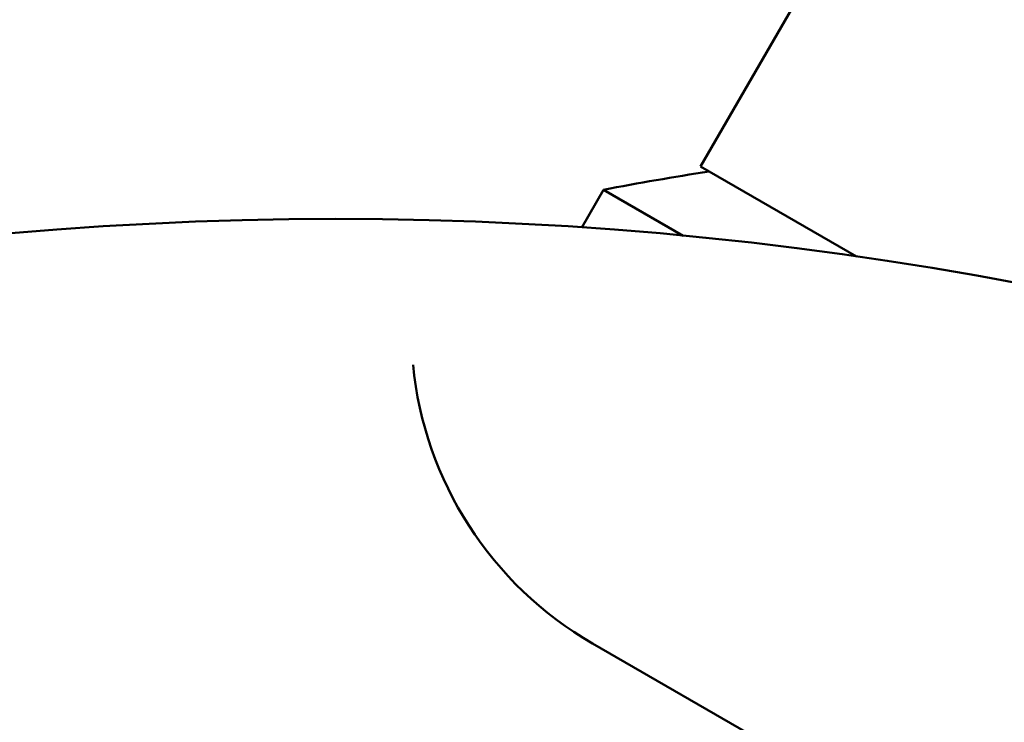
# Model space of a CAD drawing. Header units: millimetres. Extents: x 626 to 2725, y 57 to 2097.
# Tile 11 of 133: x 876 to 890, y 150 to 160. Entities that reach past the tile are written whole.
import ezdxf

# ---------------------------------------------------------------- set-up
doc = ezdxf.new("R2010")
doc.units = ezdxf.units.MM
doc.header["$LTSCALE"] = 10
doc.layers.add('Widoczne (ISO)', color=7, linetype='Continuous', lineweight=50)

msp = doc.modelspace()

# ---------------------------------------------------------------- linework, layer by layer
at = {"layer": 'Widoczne (ISO)'}
for p, q in [((892.864, 170.872), (885.364, 157.882)), ((885.364, 157.882), (887.519, 156.638)), ((884.024, 157.562), (883.724, 157.042)), ((884.024, 157.562), (885.123, 156.927)), ((883.872, 151.299), (916.78, 132.299))]:
    msp.add_line(p, q, dxfattribs=at)
msp.add_circle((880.327, 107.158), 50, dxfattribs=at)
for centre, radius, start, end in [((893.288, 108.428), 50, 98.9831, 100.6775), ((886.372, 155.629), 5, 185.5439, 240)]:
    msp.add_arc(centre, radius, start, end, dxfattribs=at)

doc.saveas('drawing.dxf')
